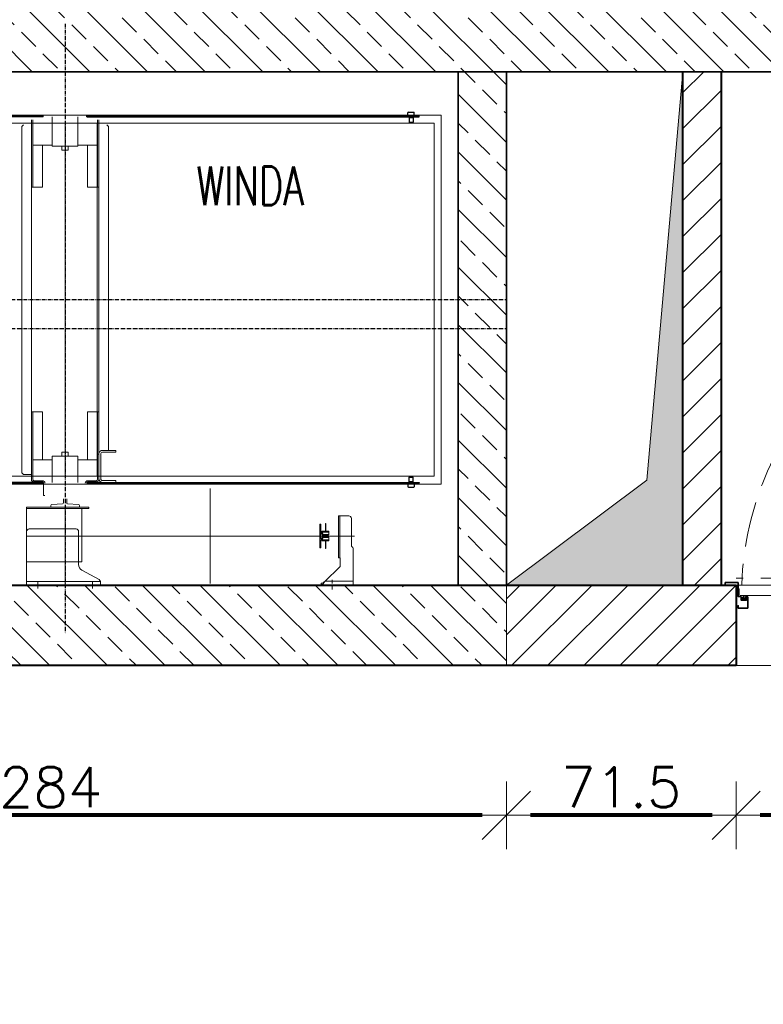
# Model space of a CAD drawing. Header units: metres. Extents: x 7408630 to 15602436, y 5561464 to 13303678.
# Tile 92 of 123: x 7414728 to 7414960, y 5562951 to 5563258. Entities that reach past the tile are written whole.
import ezdxf
from ezdxf.enums import TextEntityAlignment as Align

# ---------------------------------------------------------------- set-up
doc = ezdxf.new("R2010")
doc.units = ezdxf.units.M
doc.header["$MEASUREMENT"] = 0
for name, pattern in [('ACAD_ISO10W100', [18, 12, -3, 0, -3]), ('CENTER', [0.6, 0.375, -0.075, 0.075, -0.075]), ('Hidden Line', [391.222223, 282.222223, -109])]:
    doc.linetypes.add(name, pattern=pattern)
for name, color, linetype, lineweight in [('!! 0_Opis_pom', 9, 'Continuous', 13), ('!! 1  WYDZIELENIE PPOŻ', 252, 'Continuous', 0), ('!! 1_ proj wyposdażenie', 42, 'Continuous', 5), ('!! 1_drzwi-linia', 213, 'Continuous', 5), ('!! 1_hatch projektowane ściany', 4, 'Continuous', 5), ('!! 1_OPIS POM NOWE', 140, 'Continuous', 5), ('!! 1_PROJ Sciany', 2, 'Continuous', 40), ('!! 1_PROJ ŻELBET', 1, 'Continuous', 35), ('!! wymiary osi', 250, 'Continuous', 5), ('0-PRZEB-LINIA-PODLOGA', 72, 'Continuous', 20), ('Granica', 112, 'Continuous', 80)]:
    doc.layers.add(name, color=color, linetype=linetype, lineweight=lineweight)
doc.layers.add('CarSlings', color=252, linetype='Continuous')
doc.layers.add('DASHD_25', color=1, linetype='ACAD_ISO10W100')
doc.layers.add('Powierzchnia', color=140, linetype='Continuous', lineweight=5, plot=False)
doc.styles.add('ARIAL', font='tahoma.ttf')
doc.styles.add('TXT', font='simplex.shx')
doc.dimstyles.new('DIM50', dxfattribs={"dimscale": 5, "dimtxt": 2, "dimasz": 1, "dimexe": 0, "dimexo": 0, "dimgap": 0.5, "dimtad": 1, "dimdec": 4, "dimrnd": 0.5, "dimdsep": 46, "dimtxsty": 'TXT', "dimblk": 'TICK1', "dimblk1": 'TICK1', "dimblk2": 'TICK1', "dimsah": 1, "dimcen": 0, "dimse1": 1, "dimse2": 1, "dimclrd": 1, "dimclre": 7, "dimclrt": 9, "dimadec": 0, "dimazin": 0, "dimtfac": 1, "dimtdec": 4, "dimtmove": 2, "dimatfit": 3, "dimldrblk": 'TICK1', "dimfxl": 1, "dimtolj": 1, "dimarcsym": 0})

# ---------------------------------------------------------------- blocks, each defined once
blk = doc.blocks.new('*U435')
at = {"layer": 'CarSlings'}
for p, q in [((-2.5, 0), (-2.5, -853)), ((0, 0), (-2.5, 0)), ((0, 0), (0, -853)), ((-14.5, -819.5), (-13.7, -818.2)), ((-14.5, -819.5), (-14.5, -836.5)), ((-3.3, -818.2), (-13.7, -818.2)), ((-5.7, -818.2), (-3.3, -814)), ((-3.3, -814), (-3.3, -842)), ((-3.3, -814), (-2.5, -814)), ((0, -822), (2.8, -822)), ((2.8, -822), (2.8, -834)), ((2.8, -822), (2.8, -834)), ((2.8, -822), (16.9, -822)), ((16.9, -822), (16.9, -834)), ((16.9, -822), (17.5, -823.1)), ((17.5, -823.1), (17.5, -832.9)), ((17.5, -823.1), (17.5, -832.9)), ((-14.5, -836.5), (-13.7, -837.8)), ((-3.3, -837.8), (-13.7, -837.8)), ((-5.7, -837.8), (-3.3, -842)), ((-3.3, -842), (-2.5, -842)), ((0, -845.5), (-2.5, -845.5)), ((0, -853), (-2.5, -853)), ((0, -834), (2.8, -834)), ((2.8, -834), (16.9, -834)), ((16.9, -834), (17.5, -832.9))]:
    blk.add_line(p, q, dxfattribs=at)
blk = doc.blocks.new('*U436')
at = {"layer": 'CarSlings'}
for p, q in [((-2.5, 0), (-2.5, -1035)), ((0, 0), (-2.5, 0)), ((0, 0), (0, -1035)), ((-14.5, -1001.5), (-13.7, -1000.2)), ((-14.5, -1001.5), (-14.5, -1018.5)), ((-3.3, -1000.2), (-13.7, -1000.2)), ((-5.7, -1000.2), (-3.3, -996)), ((-3.3, -996), (-3.3, -1024)), ((-3.3, -996), (-2.5, -996)), ((0, -1004), (2.8, -1004)), ((2.8, -1004), (2.8, -1016)), ((2.8, -1004), (2.8, -1016)), ((2.8, -1004), (16.9, -1004)), ((16.9, -1004), (16.9, -1016)), ((16.9, -1004), (17.5, -1005.1)), ((17.5, -1005.1), (17.5, -1014.9)), ((17.5, -1005.1), (17.5, -1014.9)), ((-14.5, -1018.5), (-13.7, -1019.8)), ((-3.3, -1019.8), (-13.7, -1019.8)), ((-5.7, -1019.8), (-3.3, -1024)), ((-3.3, -1024), (-2.5, -1024)), ((0, -1027.5), (-2.5, -1027.5)), ((0, -1035), (-2.5, -1035)), ((0, -1016), (2.8, -1016)), ((2.8, -1016), (16.9, -1016)), ((16.9, -1016), (17.5, -1014.9))]:
    blk.add_line(p, q, dxfattribs=at)
blk = doc.blocks.new('A$Cde40c024')
for p, q in [((1435, -203), (285, -203)), ((285, -203), (285, -2325)), ((1435, -2325), (1435, -203)), ((1410, -225), (310, -225)), ((310, -225), (310, -2325)), ((1410, -2325), (1410, -225)), ((1534, -523), (1534, -491)), ((1542, -483), (1629.4, -483)), ((1597, -473), (1597, -1373)), ((1597, -523), (1597, -483)), ((1738, -477.5), (1637, -477.5)), ((1738, -477.5), (1750, -477.5)), ((1738, -477.5), (1738, -565.1)), ((1750, -477.5), (1750, -577.5)), ((1534, -519), (1664.8, -519)), ((1664.8, -523), (1664.8, -517.5)), ((1664.8, -517.5), (1688.6, -517.5)), ((1738, -565.1), (1694.4, -519.9)), ((1534, -523), (1664.8, -523)), ((1558.1, -562.2), (1582.2, -562.2)), ((1558.1, -562.2), (1558.1, -563.7)), ((1558.1, -563.7), (1582.2, -563.7)), ((1583.1, -578), (1560, -578)), ((1560, -581), (1560, -578)), ((1634, -581), (1560, -581)), ((1582.2, -575), (1582.2, -553)), ((1585.2, -553), (1582.2, -553)), ((1585.2, -575), (1585.2, -553)), ((1585.2, -574.5), (1585.2, -566)), ((1585.2, -564.3), (1585.2, -553)), ((1585.2, -553), (1592.4, -553)), ((1590.3, -572), (1586.7, -574)), ((1605.7, -578), (1588.2, -578)), ((1588.7, -578), (1604.7, -578)), ((1590, -576.5), (1589.2, -576.5)), ((1592, -573), (1590, -576.5)), ((1590.3, -572), (1594.4, -572)), ((1602, -573), (1592, -573)), ((1592.4, -572), (1592.4, -553)), ((1592.4, -553), (1594.4, -555)), ((1594.4, -572), (1594.4, -555)), ((1601.7, -553), (1599.7, -555)), ((1599.7, -572), (1599.7, -555)), ((1603.8, -572), (1599.7, -572)), ((1601.7, -572), (1601.7, -553)), ((1608.7, -553), (1601.7, -553)), ((1602, -573), (1604, -576.5)), ((1603.8, -572), (1607.2, -574)), ((1604, -576.5), (1604.7, -576.5)), ((1608.7, -575), (1608.7, -553)), ((1608.7, -574), (1608.7, -566)), ((1608.7, -564.3), (1608.7, -553)), ((1611.7, -553), (1608.7, -553)), ((1634, -578), (1610.9, -578)), ((1611.7, -575), (1611.7, -553)), ((1636, -562.2), (1611.7, -562.2)), ((1636, -563.7), (1611.7, -563.7)), ((1634, -581), (1634, -578)), ((1636, -562.2), (1636, -563.7)), ((1744, -577.5), (1744, -576.9)), ((1744, -577.5), (1750, -577.5)), ((1448.5, -923), (1745.5, -923)), ((1330, -1217), (1336, -1217)), ((1330, -1258), (1330, -1217)), ((1336, -1258), (1336, -1217)), ((1430, -1217), (1424, -1217)), ((1424, -1258), (1424, -1217)), ((1430, -1258), (1430, -1217)), ((320, -1240), (315, -1245)), ((320, -1240), (1330, -1240)), ((299.5, -1270), (1420.5, -1270)), ((299.5, -1274), (510, -1274)), ((310, -1275), (1410, -1275)), ((378.5, -1335), (378.5, -1274)), ((510, -1305), (510, -1270)), ((1210, -1270), (1210, -1305)), ((1420.5, -1274), (1210, -1274)), ((1343, -1264), (1342, -1264)), ((1342, -1274), (1342, -1270)), ((1343, -1264), (1417, -1264)), ((1360, -1335), (1360, -1274)), ((1418, -1264), (1417, -1264)), ((1424.5, -1278), (1424.5, -1304)), ((1428.5, -1278), (1428.5, -1304)), ((1732.7, -1269.2), (1703.7, -1322.6)), ((1739, -1495), (1739, -1265)), ((1739.8, -1265), (1750, -1265)), ((1750, -1495), (1750, -1265)), ((378.5, -1305), (510, -1305)), ((1210, -1305), (1360, -1305)), ((1507, -1301), (1507, -1373)), ((1511, -1301), (1507, -1301)), ((1511, -1301), (1511, -1373)), ((1760.9, -1290), (1739, -1290)), ((290, -1335), (382, -1335)), ((382, -1335), (382, -1415)), ((1348, -1335), (1430, -1335)), ((1348, -1415), (1348, -1335)), ((1511, -1323), (1646, -1323)), ((1575, -1341), (1575, -1487)), ((1583, -1333), (1686.1, -1333)), ((1597, -1323), (1597, -1495)), ((1646, -1323), (1668.5, -1323)), ((1668.5, -1323), (1677, -1323)), ((1677, -1495), (1677, -1323)), ((310, -1375), (1410, -1375)), ((382, -1365), (394.1, -1365)), ((393.9, -1385), (393.9, -1365)), ((394.1, -1385), (394.1, -1365)), ((1348, -1365), (1335.9, -1365)), ((1335.9, -1365), (1335.9, -1385)), ((1507, -1377), (1507, -1373)), ((1507, -1375), (1511, -1375)), ((1507, -1375), (1677, -1375)), ((1507, -1377), (1507, -1495)), ((1511, -1377), (1511, -1373)), ((1511, -1377), (1511, -1495)), ((1606, -1375), (1755.5, -1375)), ((382, -1385), (394.1, -1385)), ((1335.9, -1385), (1348, -1385)), ((290, -1415), (382, -1415)), ((378.5, -1476), (378.5, -1415)), ((1348, -1415), (1430, -1415)), ((1360, -1476), (1360, -1415)), ((1432.5, -1442), (1470.5, -1442)), ((1470.5, -1438), (1470.5, -1442)), ((510, -1445), (378.5, -1445)), ((510, -1480), (510, -1445)), ((1360, -1445), (1210, -1445)), ((1210, -1480), (1210, -1445)), ((1424.5, -1472), (1424.5, -1446)), ((1428.5, -1472), (1428.5, -1446)), ((1760.9, -1460), (1739, -1460)), ((299.5, -1476), (510, -1476)), ((299.5, -1480), (1420.5, -1480)), ((1210, -1476), (1420.5, -1476)), ((1405, -1505), (1405, -1480)), ((1511, -1495), (1507, -1495)), ((1511, -1495), (1516, -1495)), ((1516, -1495), (1677, -1495)), ((1739, -1495), (1583, -1495)), ((1750, -1495), (1739, -1495)), ((315, -1505), (320, -1510)), ((320, -1510), (1400, -1510)), ((1400, -1510), (1405, -1505))]:
    blk.add_line(p, q)
at = {"ltscale": 3}
for p, q in [((1498.8, -1333.3), (1496.2, -1367.2)), ((1507, -1330.5), (1501.8, -1330.5)), ((1507, -1419.5), (1507, -1330.5)), ((1493.2, -1370), (1481.4, -1370)), ((1481.4, -1380), (1493.2, -1380)), ((1496.2, -1382.8), (1498.8, -1416.7)), ((1501.8, -1419.5), (1507, -1419.5))]:
    blk.add_line(p, q, dxfattribs=at)
at = {"color": 1, "linetype": 'ACAD_ISO10W100'}
blk.add_lwpolyline([(1733.2, -542.5), (1766.8, -542.5)], dxfattribs=at)
for centre, radius, start, end in [((1542, -491), 8, 90, 180), ((1637, -485.5), 8, 90, 161.7791), ((1688.6, -525.5), 8, 44.029, 90), ((1588.2, -575), 6, 180, 270), ((1588.2, -575), 3, 180, 270), ((1589.2, -574), 2.5, 180, 270), ((1604.7, -574), 2.5, 270, 360), ((1605.7, -575), 6, 270, 360), ((1605.7, -575), 3, 270, 360), ((1342, -1258), 12, 180, 270), ((1342, -1258), 6, 180, 270), ((1418, -1258), 12, 270, 0), ((1418, -1258), 6, 270, 0), ((1420.5, -1278), 8, 0, 90), ((1420.5, -1278), 4, 0, 90), ((1739.8, -1273), 8, 95.4128, 151.4486), ((1739.8, -1273), 8, 90, 95.4128), ((1432.5, -1304), 8, 180, 270), ((1432.5, -1304), 4, 180, 270), ((1583, -1341), 8, 90, 180), ((1611, -1332), 5, 180, 191.6279), ((1686.1, -1313), 20, 270, 331.4486), ((1432.5, -1446), 8, 90, 180), ((1432.5, -1446), 4, 90, 180), ((1420.5, -1472), 8, 270, 0), ((1420.5, -1472), 4, 270, 0), ((1440, -1449), 12, 153.6303, 162.7682), ((1583, -1487), 8, 180, 270)]:
    blk.add_arc(centre, radius, start, end)
at = {"ltscale": 3}
for centre, start, end in [((1501.8, -1333.5), 90, 175.6568), ((1493.2, -1367), 270, 355.6568), ((1493.2, -1383), 4.3432, 90), ((1501.8, -1416.5), 184.3432, 270)]:
    blk.add_arc(centre, 3, start, end, dxfattribs=at)
for points, knots in [([(1738, -565.1), (1739.2, -566.7), (1741.5, -569.8), (1743.2, -573.3), (1743.6, -575.1)], [0, 0, 0, 0, 0.526312, 1, 1, 1, 1]), ([(1738, -565.1), (1739.2, -565.9), (1741.5, -567.5), (1744.8, -569.9), (1747.4, -572.3), (1748.8, -574.2), (1749.3, -575.1)], [0, 0, 0, 0, 0.288679, 0.559667, 0.798827, 1, 1, 1, 1]), ([(1744, -576.9), (1744, -576.7), (1743.9, -576), (1743.7, -575.4), (1743.6, -575.1)], [0, 0, 0, 0, 0.431526, 1, 1, 1, 1]), ([(1749.3, -575.1), (1749.4, -575.4), (1749.7, -575.9), (1749.9, -576.5), (1750, -576.8), (1750, -576.9)], [0, 0, 0, 0, 0.594759, 0.822486, 1, 1, 1, 1])]:
    blk.add_open_spline(points, degree=3, knots=knots)
at = {"layer": 'DASHD_25'}
for p, q in [((860, -2740), (860, 0)), ((950, -2740), (950, 0)), ((0, -1375), (1900, -1375))]:
    blk.add_line(p, q, dxfattribs=at)
blk.add_lwpolyline([(180, -2740), (180, -2590), (150, -2590), (150, -150), (150, -150), (1750, -150), (1750, -150), (1750, -2590), (1380, -2590), (1380, -2740)], dxfattribs=at)
at = {"yscale": -1}
blk.add_blockref('*U436', (290, -1307), dxfattribs=at)
at = {"xscale": -1, "yscale": -1}
blk.add_blockref('*U436', (1430, -1307), dxfattribs=at)
blk.add_blockref('*U435', (290, -1443))
at = {"xscale": -1}
blk.add_blockref('*U435', (1430, -1443), dxfattribs=at)
blk = doc.blocks.new('8544-EI60')
at = {"color": 254, "true_color": 0xe9d9be}
for p, q in [((-5.3, 0), (6, 0)), ((6, 0), (7.4, -1.4)), ((-7.5, -2.2), (-7.5, -2.2)), ((-7.5, -5.2), (-7.5, -5.2)), ((-7.5, -8.2), (-7.5, -8.2)), ((-5.6, -0.1), (-7.4, -1.9)), ((-5.5, -3), (-7.4, -4.9)), ((-5.5, -6), (-7.4, -7.9)), ((-5.5, -1.4), (-6.6, -2.6)), ((-5.5, -4.4), (-6.6, -5.6)), ((-5.5, -7.4), (-6.6, -8.6)), ((-5.5, -3), (-5.5, -1.4)), ((-5.5, -6), (-5.5, -4.4)), ((-5.5, -7.4), (-5.3, -8)), ((-5.3, -8), (-1.2, -8)), ((-4.5, -3.9), (-4.5, -1)), ((-4.5, -1), (5, -1)), ((-4.5, -3.9), (0.4, -2.7)), ((-4.5, -5), (0.1, -3.8)), ((-4.5, -7), (-4.5, -5)), ((-4.5, -7), (-1.2, -7)), ((-0.7, -8.5), (-1.1, -12.4)), ((0.3, -8.6), (-0.1, -12.1)), ((3.1, -13.5), (-0.1, -13.5)), ((0.1, -3.8), (5.2, -7.4)), ((3, -12.5), (0.3, -12.5)), ((0.4, -2.7), (5, -6.1)), ((5, -6.1), (5, -1)), ((6, -1.4), (6.6, -2.1)), ((6, -3.2), (6, -1.4)), ((6, -3.2), (7.4, -4.5)), ((6, -4.6), (6.6, -5.3)), ((6, -6), (6, -4.6)), ((6.7, -6.4), (7.5, -6)), ((7.5, -1.7), (7.5, -1.7)), ((7.5, -4.9), (7.5, -4.9)), ((7.5, -8), (7.6, -9.4))]:
    blk.add_line(p, q, dxfattribs=at)
for centre, radius, start, end in [((-5.3, -0.5), 0.5, 90, 135), ((-7, -2.2), 0.5, 135, 180), ((-7, -2.2), 0.5, 180, 315), ((-7, -5.2), 0.5, 135, 180), ((-7, -5.2), 0.5, 180, 315), ((-7, -8.2), 0.5, 135, 180), ((-7, -8.2), 0.5, 180, 315), ((-1.2, -8.5), 1.5, 354.4366, 90), ((-1.2, -8.5), 0.5, 354.4366, 90), ((0.4, -12.5), 1.5, 174.4366, 180.4125), ((-0.1, -12.5), 1, 180.4125, 270), ((0.3, -12.1), 0.4, 174.4366, 270), ((3, -11.5), 1, 270, 290.1212), ((3.1, -12.5), 1, 270, 288.9845), ((0.1, -3.8), 9.19, 290.1212, 302.4406), ((0.1, -3.8), 10.2, 288.9845, 310.5414), ((3.7, -9.5), 2.5, 302.4406, 54.3761), ((6.5, -6), 0.5, 180, 296.5747), ((7, -1.7), 0.5, 225, 0), ((7, -4.9), 0.5, 225, 0), ((5.1, -9.7), 2.5, 310.5414, 5.5701), ((7, -1.7), 0.5, 0, 45), ((7, -4.9), 0.5, 0, 45)]:
    blk.add_arc(centre, radius, start, end, dxfattribs=at)
blk = doc.blocks.new('zaw-dr-90-p')
at = {"color": 2, "linetype": 'CENTER', "ltscale": 0.2}
for p, q in [((12, 0), (-12, 0)), ((0, 12), (0, -12)), ((24.5, 24), (31, 24)), ((24.5, 19), (31, 19))]:
    blk.add_line(p, q, dxfattribs=at)
at = {"ltscale": 0.2}
for p, q in [((10, 12), (6.5, 12)), ((10, 0), (10, 6.5))]:
    blk.add_line(p, q, dxfattribs=at)
blk.add_lwpolyline([(0, 6.5), (23.5, 6.5, 0.414214), (28, 11), (28, 31), (24.5, 31), (24.5, 11, -0.414214), (23.5, 10), (0, 10, 4.561698), (7.6, 6.5), (4.9, 4.2)], format="xyb", dxfattribs=at)
blk.add_lwpolyline([(10, 10), (10, 39), (6.5, 39), (6.5, 10)], dxfattribs=at)
blk.add_lwpolyline([(-0.2, -0.2), (-2.5, -0.2), (-2.5, 0.2), (-0.2, 0.2), (-0.2, 2.5), (0.2, 2.5), (0.2, 0.2), (2.8, 0.2), (2.8, -0.2), (0.2, -0.2), (0.2, -2.8), (-0.2, -2.8)], close=True)
blk.add_circle((0, 0), 6.5, dxfattribs=at)
blk = doc.blocks.new('drzwi 90- sc 12')
h = blk.add_hatch()
h.set_pattern_fill('ANSI37', color=256, scale=0.022, angle=0.001, style=0)
h.set_pattern_definition([(45.0010491, (2407.02095, 648.17796), (-0.04939231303, 0.04939050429), []), (135.0010491, (2407.02095, 648.17796), (-0.04939050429, -0.04939231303), [])])
h.paths.add_polyline_path([(-13715.37, 20305.72), (-13715.57, 20305.72), (-13715.57, 20307.72), (-13715.37, 20307.72)])
h = blk.add_hatch()
h.set_pattern_fill('ANSI37', color=256, scale=0.022, angle=0.001, style=0)
h.set_pattern_definition([(135.0010491, (4473.9854, -4604.62511), (0.04939050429, 0.04939231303), []), (45.0010491, (4473.9854, -4604.62511), (0.04939231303, -0.04939050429), [])])
h.paths.add_polyline_path([(-13617.17, 20305.72), (-13616.97, 20305.72), (-13616.97, 20306.72), (-13617.17, 20306.72)])
h.paths.add_polyline_path([(-13617.17, 20306.72), (-13616.97, 20306.72), (-13616.97, 20307.72), (-13617.17, 20307.72)])
for p, q in [((-13617.77, 20410.26), (-13616.92, 20411.46)), ((-13616.92, 20410.26), (-13616.92, 20411.46)), ((-13616.62, 20411.46), (-13616.92, 20411.46)), ((-13616.62, 20411.46), (-13616.92, 20411.46)), ((-13616.62, 20410.26), (-13616.62, 20411.46)), ((-13616.62, 20410.26), (-13616.62, 20411.26)), ((-13616.62, 20410.66), (-13616.62, 20410.86)), ((-13616.12, 20410.26), (-13616.12, 20411.46)), ((-13616.12, 20411.46), (-13615.02, 20411.46)), ((-13614.92, 20411.36), (-13614.92, 20313.77)), ((-13620.32, 20410.16), (-13620.32, 20313.77)), ((-13618, 20409.86), (-13620.32, 20409.86)), ((-13616.12, 20410.26), (-13620.22, 20410.26)), ((-13616.12, 20410.26), (-13620, 20410.26)), ((-13618.17, 20410.26), (-13618.17, 20409.96)), ((-13618.17, 20410.26), (-13616.22, 20410.26)), ((-13618.17, 20410.26), (-13616.22, 20410.26)), ((-13618.17, 20409.96), (-13616.22, 20409.96)), ((-13618, 20404.16), (-13618, 20409.96)), ((-13617.9, 20404.16), (-13617.9, 20409.96)), ((-13616.5, 20404.16), (-13616.5, 20409.96)), ((-13616.4, 20404.16), (-13616.4, 20409.96)), ((-13614.92, 20409.86), (-13616.4, 20409.86)), ((-13616.22, 20410.26), (-13616.22, 20409.96)), ((-13616.22, 20409.96), (-13616.22, 20410.26)), ((-13618, 20404.76), (-13620.32, 20404.76)), ((-13616.4, 20404.76), (-13614.92, 20404.76)), ((-13620.32, 20404.16), (-13614.92, 20404.16)), ((-13620.32, 20403.36), (-13614.92, 20403.36)), ((-13618, 20402.76), (-13620.32, 20402.76)), ((-13618, 20400.34), (-13618, 20403.36)), ((-13617.9, 20400.84), (-13617.9, 20403.36)), ((-13616.5, 20400.84), (-13616.5, 20403.36)), ((-13616.4, 20400.34), (-13616.4, 20403.36)), ((-13616.4, 20402.76), (-13614.92, 20402.76)), ((-13619.54, 20398.92), (-13623.37, 20398.92)), ((-13619.54, 20398.92), (-13623.37, 20398.92)), ((-13618, 20400.34), (-13616.4, 20400.34)), ((-13616.5, 20400.84), (-13617.9, 20400.84)), ((-13617.9, 20400.84), (-13616.5, 20400.84)), ((-13620.32, 20313.47), (-13620.32, 20317.97)), ((-13614.92, 20312.27), (-13614.92, 20317.97)), ((-13614.92, 20313.77), (-13620.32, 20313.77)), ((-13618.22, 20313.37), (-13620.22, 20313.37)), ((-13618.22, 20313.67), (-13618.22, 20313.37)), ((-13618.22, 20313.67), (-13616.42, 20313.67)), ((-13615.92, 20313.17), (-13615.92, 20312.17)), ((-13615.92, 20312.17), (-13615.02, 20312.17)), ((-13617.77, 20311.12), (-13617.77, 20305.72)), ((-13617.77, 20311.12), (-13617.77, 20305.72)), ((-13617.37, 20309.92), (-13617.37, 20305.82)), ((-13616.17, 20309.92), (-13617.37, 20309.92)), ((-13616.17, 20309.92), (-13616.17, 20311.02)), ((-13715.57, 20308.32), (-13715.57, 20308.56)), ((-13715.57, 20307.69), (-13715.57, 20308.56)), ((-13715.57, 20307.82), (-13715.57, 20308.56)), ((-13715.57, 20307.72), (-13715.37, 20307.72)), ((-13715.77, 20301.96), (-13716.27, 20301.96)), ((-13616.77, 20301.96), (-13616.27, 20301.96))]:
    blk.add_line(p, q)
at = {"ltscale": 0.2}
for p, q in [((-13621.38, 20404.81), (-13624.98, 20404.81)), ((-13621.38, 20406.26), (-13621.38, 20401.26)), ((-13620.32, 20406.56), (-13621.08, 20406.56)), ((-13614.92, 20406.56), (-13614.16, 20406.56)), ((-13613.86, 20406.26), (-13613.86, 20401.26)), ((-13613.86, 20404.81), (-13610.26, 20404.81)), ((-13613.36, 20405.01), (-13613.36, 20404.81)), ((-13613.36, 20405.01), (-13612.86, 20405.01)), ((-13612.86, 20405.01), (-13612.86, 20404.81)), ((-13624.98, 20401.86), (-13624.58, 20395.61)), ((-13621.38, 20402.71), (-13622.87, 20402.71)), ((-13613.86, 20402.71), (-13612.38, 20402.71)), ((-13610.26, 20401.86), (-13610.66, 20395.61)), ((-13620.32, 20400.96), (-13621.08, 20400.96)), ((-13614.92, 20400.96), (-13614.16, 20400.96))]:
    blk.add_line(p, q, dxfattribs=at)
at = {"linetype": 'Hidden Line', "lineweight": 9, "ltscale": 0.05}
for p, q in [((-13616.27, 20311.12), (-13716.27, 20311.12)), ((-13715.07, 20305.72), (-13617.47, 20305.72))]:
    blk.add_line(p, q, dxfattribs=at)
for points in [[(-13665.27, 20284.96), (-13665.27, 20325.83)], [(-13615.57, 20309.64), (-13615.32, 20309.64), (-13615.32, 20309.82), (-13616.32, 20309.82), (-13616.32, 20309.64), (-13615.92, 20309.64)], [(-13715.37, 20307.72), (-13715.37, 20305.72), (-13715.57, 20305.72), (-13715.57, 20307.72)]]:
    blk.add_lwpolyline(points)
at = {"ltscale": 0.2}
for points in [[(-13715.57, 20307.51), (-13715.57, 20309.48, 0.414214), (-13715.91, 20309.82), (-13719.43, 20309.82, 0.414214), (-13719.77, 20309.48), (-13719.77, 20308.92), (-13719.59, 20308.92), (-13719.59, 20309.48, -0.414214), (-13719.43, 20309.64), (-13716.97, 20309.64)], [(-13716.97, 20309.64), (-13715.91, 20309.64, -0.414214), (-13715.75, 20309.48), (-13715.75, 20307.51)], [(-13615.92, 20309.64), (-13616.63, 20309.64, 0.414214), (-13616.79, 20309.48), (-13616.79, 20305.58, -0.414214), (-13617.13, 20305.24), (-13617.58, 20305.24, 0.414214), (-13617.74, 20305.08), (-13617.74, 20304.48, -0.414214), (-13618.08, 20304.14), (-13619.26, 20304.14, -0.414214), (-13619.6, 20304.48), (-13619.6, 20305.15, 1), (-13619.79, 20305.15), (-13619.79, 20301.96, 0.414214), (-13619.63, 20301.8), (-13617.11, 20301.8, 0.414214), (-13616.95, 20301.96), (-13616.95, 20302.52), (-13616.77, 20302.52), (-13616.77, 20301.96, -0.414214), (-13617.11, 20301.62), (-13619.63, 20301.62, -0.414214), (-13619.97, 20301.96), (-13619.97, 20305.15, -1), (-13619.42, 20305.15), (-13619.42, 20304.48, 0.414214), (-13619.26, 20304.32), (-13618.08, 20304.32, 0.414214), (-13617.92, 20304.48), (-13617.92, 20305.08, -0.414214), (-13617.58, 20305.42), (-13617.13, 20305.42, 0.414214), (-13616.97, 20305.58), (-13616.97, 20309.48, -0.414214), (-13616.63, 20309.82), (-13613.11, 20309.82, -0.414214), (-13612.77, 20309.48), (-13612.77, 20308.92), (-13612.95, 20308.92), (-13612.95, 20309.48, 0.414214), (-13613.11, 20309.64), (-13615.57, 20309.64)], [(-13616.43, 20309.49), (-13616.43, 20309.64), (-13616.63, 20309.64, 0.414214), (-13616.79, 20309.48), (-13616.79, 20306.14), (-13615.99, 20306.14), (-13615.99, 20306.34), (-13614.39, 20306.34), (-13614.39, 20309.64), (-13614.93, 20309.64), (-13614.93, 20309.49)], [(-13715.75, 20307.76), (-13715.75, 20305.58, 0.414214), (-13715.41, 20305.24), (-13714.96, 20305.24, -0.414214), (-13714.8, 20305.08), (-13714.8, 20304.48, 0.414214), (-13714.46, 20304.14), (-13713.28, 20304.14, 0.414214), (-13712.94, 20304.48), (-13712.94, 20305.15, -1), (-13712.75, 20305.15), (-13712.75, 20301.96, -0.414214), (-13712.91, 20301.8), (-13715.43, 20301.8, -0.414214), (-13715.59, 20301.96), (-13715.59, 20302.52), (-13715.77, 20302.52), (-13715.77, 20301.96, 0.414214), (-13715.43, 20301.62), (-13712.91, 20301.62, 0.414214), (-13712.57, 20301.96), (-13712.57, 20305.15, 1), (-13713.12, 20305.15), (-13713.12, 20304.48, -0.414214), (-13713.28, 20304.32), (-13714.46, 20304.32, -0.414214), (-13714.62, 20304.48), (-13714.62, 20305.08, 0.414214), (-13714.96, 20305.42), (-13715.41, 20305.42, -0.414214), (-13715.57, 20305.58), (-13715.57, 20307.64)]]:
    blk.add_lwpolyline(points, format="xyb", dxfattribs=at)
at = {"lineweight": 30}
for points in [[(-13716.27, 20308.92), (-13721.27, 20308.92)], [(-13716.27, 20308.92), (-13716.27, 20296.92)], [(-13614.27, 20308.92), (-13609.27, 20308.92)], [(-13614.27, 20308.92), (-13614.27, 20296.92)]]:
    blk.add_lwpolyline(points, dxfattribs=at)
for points in [[(-13616.97, 20307.72), (-13617.17, 20307.72), (-13617.17, 20305.72), (-13616.97, 20305.72)], [(-13616.79, 20308.82), (-13616.97, 20308.82), (-13616.97, 20307.42), (-13616.79, 20307.42)]]:
    blk.add_lwpolyline(points, close=True)
for centre, radius, start, end in [((-13615.02, 20411.36), 0.1, 0, 90), ((-13620.22, 20410.16), 0.1, 90, 180), ((-13620.22, 20313.47), 0.1, 180, 270), ((-13616.42, 20313.17), 0.5, 0, 90), ((-13615.02, 20312.27), 0.1, 270, 0), ((-13616.27, 20311.02), 0.1, 0, 90), ((-13617.47, 20305.82), 0.1, 270, 0)]:
    blk.add_arc(centre, radius, start, end)
at = {"ltscale": 0.2}
for centre, radius, start, end in [((-13624.98, 20403.76), 1.05, 90, 180), ((-13621.08, 20406.26), 0.3, 90, 180), ((-13614.16, 20406.26), 0.3, 0, 90), ((-13610.26, 20403.76), 1.05, 0, 90), ((-13623.93, 20401.96), 1.05, 58.6119, 185.465), ((-13622.87, 20403.71), 1, 238.6119, 270), ((-13621.08, 20401.26), 0.3, 180, 270), ((-13614.16, 20401.26), 0.3, 270, 0), ((-13612.38, 20403.71), 1, 270, 301.3881), ((-13611.31, 20401.96), 1.05, 354.535, 121.3881), ((-13625.63, 20393.35), 0.74, 198.9246, 270), ((-13609.61, 20393.35), 0.74, 270, 341.0754)]:
    blk.add_arc(centre, radius, start, end, dxfattribs=at)
at = {"linetype": 'Hidden Line', "lineweight": 9, "ltscale": 0.05}
blk.add_arc((-13615.5, 20305.14), 99.12, 94.8005, 177.6944, dxfattribs=at)
at = {"ltscale": 0.2}
blk.add_ellipse((-13625.63, 20395.61), major_axis=(0, 3), ratio=0.347016, start_param=3.132997, end_param=4.712389, dxfattribs=at)
at = {"ltscale": 0.2, "extrusion": (0, 0, -1)}
blk.add_ellipse((-13609.62, 20395.61), major_axis=(0, 3), ratio=0.347016, start_param=3.132997, end_param=4.712389, dxfattribs=at)
at = {"ltscale": 0.2}
for points in [[(-13626.03, 20403.76), (-13626.09, 20403.41), (-13626.32, 20401.88), (-13626.44, 20399.16), (-13626.83, 20395.94), (-13626.48, 20393.94), (-13626.33, 20393.11)], [(-13609.21, 20403.76), (-13609.16, 20403.41), (-13608.93, 20401.88), (-13608.8, 20399.16), (-13608.41, 20395.94), (-13608.76, 20393.94), (-13608.91, 20393.11)]]:
    blk.add_open_spline(points, degree=3, knots=[0, 0, 0, 0, 1.06066, 4.623314, 8.177981, 10.699943, 10.699943, 10.699943, 10.699943], dxfattribs=at)
at = {"xscale": 0.09999999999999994, "yscale": 0.09999999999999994, "zscale": 0.09999999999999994, "rotation": 180.0000000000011}
for name, p in [('zaw-dr-90-p', (-13614.92, 20310.92)), ('8544-EI60', (-13618.67, 20304.32))]:
    blk.add_blockref(name, p, dxfattribs=at)
at = {"extrusion": (0, 0, -1), "xscale": 0.09999999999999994, "yscale": 0.09999999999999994, "zscale": -0.1, "rotation": 179.9999999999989}
blk.add_blockref('8544-EI60', (13713.87, 20304.32), dxfattribs=at)
blk = doc.blocks.new('TICK1')
at = {"color": 0}
for p, q in [((0, -1.4), (0, 1.4)), ((0, 0), (-1, 0))]:
    blk.add_line(p, q, dxfattribs=at)
at = {"color": 2}
blk.add_line((-1, -1), (1, 1), dxfattribs=at)
blk = doc.blocks.new('*D907')
at = {"layer": '!! wymiary osi', "color": 1, "lineweight": -2, "transparency": 16777216}
blk.add_line((75718.05, -198625.35), (75633.01, -198625.35), dxfattribs=at)
at = {"layer": 'DEFPOINTS', "color": 0, "transparency": 16777216}
for p in [(75625.51, -198578.63), (75725.55, -198578.63), (75625.51, -198625.35)]:
    blk.add_point(p, dxfattribs=at)
at = {"layer": '!! wymiary osi', "color": 1, "lineweight": -2, "transparency": 16777216, "xscale": 7.5, "yscale": 7.5, "zscale": 7.5, "rotation": 180}
blk.add_blockref('TICK1', (75625.51, -198625.35), dxfattribs=at)
at = {"layer": '!! wymiary osi', "color": 1, "lineweight": -2, "transparency": 16777216, "xscale": 7.5, "yscale": 7.5, "zscale": 7.5}
blk.add_blockref('TICK1', (75725.55, -198625.35), dxfattribs=at)
at = {"layer": '!! wymiary osi', "color": 9, "transparency": 16777216, "insert": (75675.53, -198616.6), "char_height": 12.5, "attachment_point": 5, "style": 'TXT'}
blk.add_mtext('\\A1;100', dxfattribs=at)
blk = doc.blocks.new('*D908')
at = {"layer": '!! wymiary osi', "color": 1, "lineweight": -2, "transparency": 16777216}
blk.add_line((75618.01, -198625.35), (75561.42, -198625.35), dxfattribs=at)
at = {"layer": 'DEFPOINTS', "color": 0, "transparency": 16777216}
for p in [(75553.92, -198578.63), (75625.51, -198578.63), (75553.92, -198625.35)]:
    blk.add_point(p, dxfattribs=at)
at = {"layer": '!! wymiary osi', "color": 1, "lineweight": -2, "transparency": 16777216, "xscale": 7.5, "yscale": 7.5, "zscale": 7.5, "rotation": 180}
blk.add_blockref('TICK1', (75553.92, -198625.35), dxfattribs=at)
at = {"layer": '!! wymiary osi', "color": 1, "lineweight": -2, "transparency": 16777216, "xscale": 7.5, "yscale": 7.5, "zscale": 7.5}
blk.add_blockref('TICK1', (75625.51, -198625.35), dxfattribs=at)
at = {"layer": '!! wymiary osi', "color": 9, "transparency": 16777216, "insert": (75589.72, -198616.6), "char_height": 12.5, "attachment_point": 5, "style": 'TXT'}
blk.add_mtext('\\A1;71.5', dxfattribs=at)
blk = doc.blocks.new('*D909')
at = {"layer": '!! wymiary osi', "color": 1, "lineweight": -2, "transparency": 16777216}
blk.add_line((75546.42, -198625.35), (75277.42, -198625.35), dxfattribs=at)
at = {"layer": 'DEFPOINTS', "color": 0, "transparency": 16777216}
for p in [(75269.92, -198578.63), (75553.92, -198578.63), (75269.92, -198625.35)]:
    blk.add_point(p, dxfattribs=at)
at = {"layer": '!! wymiary osi', "color": 1, "lineweight": -2, "transparency": 16777216, "xscale": 7.5, "yscale": 7.5, "zscale": 7.5, "rotation": 180}
blk.add_blockref('TICK1', (75269.92, -198625.35), dxfattribs=at)
at = {"layer": '!! wymiary osi', "color": 1, "lineweight": -2, "transparency": 16777216, "xscale": 7.5, "yscale": 7.5, "zscale": 7.5}
blk.add_blockref('TICK1', (75553.92, -198625.35), dxfattribs=at)
at = {"layer": '!! wymiary osi', "color": 9, "transparency": 16777216, "insert": (75411.92, -198616.6), "char_height": 12.5, "attachment_point": 5, "style": 'TXT'}
blk.add_mtext('\\A1;284', dxfattribs=at)
blk = doc.blocks.new('P_001_op1')
for p, q in [((1, 1), (0, 1)), ((0, 1), (0, 0)), ((0.2047, 0.7953), (1, 1)), ((1, 0), (1, 1)), ((0, 0), (0.2047, 0.7953)), ((0, 0), (1, 0))]:
    blk.add_line(p, q)
blk.add_solid([(0, 0), (0.2047, 0.7953), (0, 1), (1, 1)])
blk = doc.blocks.new('A$C9c944097')
at = {"layer": '!! 1_hatch projektowane ściany'}
h = blk.add_hatch(dxfattribs=at)
h.set_pattern_fill('ANSI33', color=256, scale=2, angle=90)
h.set_pattern_definition([(135, (-71376.923, 194365.116), (-8.9802561, -8.9802561), []), (135, (-71376.923, 194374.096), (-8.9802561, -8.9802561), [6.35, -3.175])])
edge = h.paths.add_edge_path()
edge.add_line((4232.5, -3710.51195), (4232.5, -3685.51195))
edge.add_line((4232.5, -3685.51195), (4518.0023, -3685.51195))
edge.add_line((4518.0023, -3685.51195), (4518.0023, -4015.47213))
edge.add_line((4518.0023, -4015.47213), (4177, -4015.47213))
edge.add_line((4177, -4015.47213), (4177, -4200.47213))
edge.add_line((4177, -4200.47213), (3893, -4200.47213))
edge.add_line((3893, -4200.47213), (3893, -4175.47213))
edge.add_line((3893, -4175.47213), (4162, -4175.47213))
edge.add_line((4162, -4175.47213), (4162, -4015.47213))
edge.add_line((4162, -4015.47213), (3893, -4015.47213))
edge.add_line((3893, -4015.47213), (3893, -3990.47213))
edge.add_line((3893, -3990.47213), (4493.0023, -3990.47213))
edge.add_line((4493.0023, -3990.47213), (4493.0023, -3710.51195))
edge.add_line((4493.0023, -3710.51195), (4232.5, -3710.47213))
h = blk.add_hatch(dxfattribs=at)
h.set_pattern_fill('ANSI31', color=256, scale=2.5)
h.set_pattern_definition([(45, (-71376.923, 194378.116), (-5.61266008, 5.61266008), [])])
h.paths.add_polyline_path([(4232, -4175.47213), (4244, -4175.47213), (4244, -4015.47213), (4232, -4015.47213)])
h = blk.add_hatch(dxfattribs=at)
h.set_pattern_fill('ANSI31', color=256, scale=2.5)
h.set_pattern_definition([(45, (-71376.923, 194365.116), (-5.61266008, 5.61266008), [])])
h.paths.add_polyline_path([(4248.58944, -4200.47213), (4177, -4200.47213), (4177, -4175.47213), (4248.58944, -4175.47213)])
at = {"layer": '!! 1  WYDZIELENIE PPOŻ'}
blk.add_lwpolyline([(4232, -4175.47213), (4244, -4175.47213), (4244, -4015.47213), (4232, -4015.47213)], close=True, dxfattribs=at)
at = {"layer": '!! 1_hatch projektowane ściany'}
blk.add_lwpolyline([(4232.5, -3710.51195), (4232.5, -3685.51195), (4518.0023, -3685.51195), (4518.0023, -4015.47213), (4177, -4015.47213), (4177, -4200.47213), (3893, -4200.47213), (3893, -4175.47213), (4162, -4175.47213), (4162, -4015.47213), (3893, -4015.47213), (3893, -3990.47213), (4493.0023, -3990.47213), (4493.0023, -3710.51195), (4232.5, -3710.47213)], dxfattribs=at)
blk.add_lwpolyline([(4248.58944, -4200.47213), (4177, -4200.47213), (4177, -4175.47213), (4248.58944, -4175.47213)], close=True, dxfattribs=at)
at = {"layer": '!! 1_PROJ Sciany'}
for points in [[(4232, -4175.47213), (4232, -4015.47213)], [(4244, -4175.47213), (4244, -4015.47213)], [(3893, -4138.47213), (3893, -4200.47213), (4248.58944, -4200.47213)], [(3918, -4138.47213), (3918, -4175.47213), (4248.58944, -4175.47213)], [(4248.58944, -4175.47213), (4248.58944, -4200.47213)]]:
    blk.add_lwpolyline(points, dxfattribs=at)
at = {"layer": '!! 1_PROJ ŻELBET'}
for points in [[(3893, -4015.47213), (4518.0023, -4015.47213)], [(4162, -4015.47213), (4162, -4175.47213)], [(4177, -4175.47213), (4177, -4015.47213)]]:
    blk.add_lwpolyline(points, dxfattribs=at)
at = {"layer": 'Powierzchnia'}
for points in [[(3098, -3977.47213), (3667.5, -3977.47213), (3667.5, -4483.47453), (4784.25049, -4483.47453), (4784.25048, -4200.51501), (3893, -4200.51501), (3893, -3710.51195), (3098, -3710.51195)], [(4493.0023, -4015.47213), (4177, -4015.47213), (4177, -4175.47213), (4493.0023, -4175.47213)]]:
    blk.add_lwpolyline(points, close=True, dxfattribs=at)
at = {"layer": '!! 1_ proj wyposdażenie', "xscale": 0.1, "yscale": 0.1, "zscale": 0.1, "rotation": 270}
blk.add_blockref('A$Cde40c024', (4177, -4000.47213), dxfattribs=at)
at = {"layer": '!! 1_drzwi-linia'}
blk.add_blockref('drzwi 90- sc 12', (17964.85915, -24484.39647), dxfattribs=at)
at = {"layer": '0-PRZEB-LINIA-PODLOGA', "xscale": 55, "yscale": 160, "zscale": 10, "rotation": 180}
blk.add_blockref('P_001_op1', (4232, -4015.47213), dxfattribs=at)
at = {"layer": '!! 0_Opis_pom', "ltscale": 0.7, "style": 'ARIAL'}
for tag, p in [('B2,14', (2497.12282, -23.97252)), ('B2,12', (1965.56932, -35.77631)), ('B2,11', (1692.08817, -60.77765)), ('B2,16', (3818.15438, -63.71828)), ('B2,19.1', (5324.74708, -87.92078)), ('B2,17', (4129.82322, -93.25972)), ('B2,15', (3189.46558, -109.69496)), ('B2,10', (1351.71035, -111.25665)), ('B2,13', (2272.99389, -121.89624)), ('A2,5', (1075.52681, -127.78965)), ('B2,18', (4545.51277, -234.12017)), ('B2,19', (5775.76711, -239.42159)), ('A2,4', (318.83322, -329.3265)), ('A2.1', (994.53557, -353.44633)), ('B2.7', (3171.3557, -458.01164)), ('B2.2', (3599.26223, -690.3637)), ('A2.2', (994.53557, -692.67095)), ('B2,21', (4593.23787, -912.69388)), ('B2,9', (1798.58924, -939.09545)), ('A2.3', (455.44717, -940.66614)), ('B2,4', (3116.67143, -940.65712)), ('B2,3', (3297.35823, -941.16418)), ('B2,8', (2517.28573, -960.07338)), ('B2,20', (5834.09772, -965.70749)), ('B2.1', (3927.81794, -970.24709)), ('B2,5', (3309.56672, -1129.12418)), ('B2,6', (3122.36837, -1171.43557)), ('C2,2', (3435.86614, -1487.77973)), ('C2,1', (3957.73656, -2408.10352)), ('C2,3', (3457.72791, -2555.15039)), ('D1,1', (2554.19917, -3205.91504)), ('C2,4', (3866.78124, -3285.77383)), ('D1,4', (1780.27581, -3366.18103)), ('D1,6', (1380.86316, -3373.10994)), ('D1,3', (2098.36626, -3546.18257)), ('C2,5', (3178.15957, -3610.67242)), ('D1,5', (1914.6928, -3621.18339)), ('D1,2', (2201.15492, -3794.18451)), ('D1,7', (477.95048, -4408.76849)), ('D1,8', (338.43039, -4834.32895))]:
    blk.add_attdef(tag, text='', height=11.968, dxfattribs=at).set_placement(p, align=Align.MIDDLE_CENTER)
at = {"layer": '!! 1_OPIS POM NOWE', "style": 'TXT', "width": 0.7}
blk.add_text('WINDA', height=12, dxfattribs=at).set_placement((4097.2072, -4057.03205), align=Align.CENTER)
at = {"layer": '!! 1_OPIS POM NOWE', "style": 'ARIAL'}
for tag, p in [('C2.5B', (3593.7377, -3168.5911)), ('C2,5C', (3526.78796, -3281.02046)), ('C2.4', (3997.15534, -3347.99835)), ('E2,2', (2945.33506, -3413.31629)), ('C2,5A', (3566.4961, -3615.37865)), ('E2.9', (3984.52714, -3783.77287)), ('E2.7', (4645.53364, -3784.14655)), ('D1,2', (2903.25587, -3794.18451)), ('E2.2', (3405.83089, -4049.74196)), ('E2.8', (4380.36687, -4058.97571)), ('E2.6', (5154.87983, -4066.29138)), ('E2.1', (4427.07303, -4318.94156)), ('E2,3', (3401.59976, -4465.83792)), ('E2.4', (3758.95342, -4705.0924)), ('E2.5', (5238.11734, -4786.79525))]:
    blk.add_attdef(tag, text='', height=11.968, dxfattribs=at).set_placement(p, align=Align.MIDDLE_CENTER)
at = {"layer": '!! wymiary osi'}
for base, p1, p2, picture, middle in [((3893, -4247.23362), (4177, -4200.51501), (3893, -4200.51501), '*D909', (4035, -4238.48362)), ((4177, -4247.23362), (4248.58944, -4200.51501), (4177, -4200.51501), '*D908', (4212.79472, -4238.48362)), ((4248.58944, -4247.23362), (4348.62534, -4200.51501), (4248.58944, -4200.51501), '*D907', (4298.60739, -4238.48362))]:
    dim = blk.add_linear_dim(base=base, p1=p1, p2=p2, dimstyle='DIM50', dxfattribs=at)
    dim.commit()
    dim.dimension.update_dxf_attribs({"geometry": picture, "text_midpoint": middle, "insert": (-71376.92327, 194378.11618)})

msp = doc.modelspace()

# ---------------------------------------------------------------- block references
at = {"layer": 'Granica'}
msp.add_blockref('A$C9c944097', (7410702.59401, 5567256.9858), dxfattribs=at)

doc.saveas('drawing.dxf')
